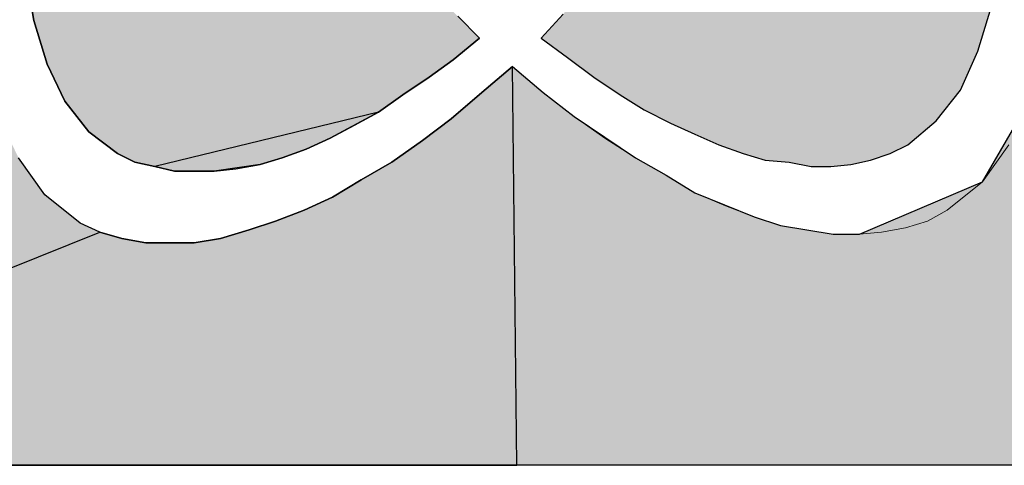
# Model space of a CAD drawing. Header units: millimetres. Extents: x -79464 to -76785, y -3788210 to -3782955.
# Tile 28 of 131: x -78334 to -78320, y -3785153 to -3785147. Entities that reach past the tile are written whole.
import ezdxf

# ---------------------------------------------------------------- set-up
doc = ezdxf.new("R2010")
doc.units = ezdxf.units.MM
doc.header["$LTSCALE"] = 8
doc.header["$MEASUREMENT"] = 0
doc.layers.add('VPM TEMPLATE', color=7, linetype='Continuous')

msp = doc.modelspace()

# ---------------------------------------------------------------- hatches: boundary and pattern name
at = {"layer": 'VPM TEMPLATE'}
for color, points in [(3, [(-78340.807, -3785125.506), (-78340.807, -3785153.105), (-78326.546, -3785153.105), (-78326.609, -3785147.399), (-78327.048, -3785147.773), (-78327.488, -3785148.147), (-78327.896, -3785148.459), (-78328.336, -3785148.771), (-78328.776, -3785149.02), (-78329.184, -3785149.27), (-78329.592, -3785149.457), (-78330.001, -3785149.613), (-78330.378, -3785149.738), (-78330.786, -3785149.862), (-78331.163, -3785149.924), (-78331.51, -3785149.924), (-78331.854, -3785149.924), (-78332.201, -3785149.862), (-78332.515, -3785149.768), (-78332.796, -3785149.643), (-78333.3, -3785149.238), (-78333.677, -3785148.708), (-78333.991, -3785148.054), (-78334.211, -3785147.305), (-78334.336, -3785146.431), (-78334.336, -3785145.466), (-78334.274, -3785144.405), (-78334.117, -3785143.282), (-78335.184, -3785142.908), (-78336.127, -3785142.471), (-78336.975, -3785142.003), (-78337.697, -3785141.504), (-78338.263, -3785140.943), (-78338.702, -3785140.382), (-78338.985, -3785139.757), (-78339.079, -3785139.134), (-78339.016, -3785138.511), (-78338.765, -3785137.887), (-78338.357, -3785137.294), (-78337.792, -3785136.733), (-78337.069, -3785136.171), (-78336.221, -3785135.673), (-78335.247, -3785135.236), (-78334.179, -3785134.831), (-78334.399, -3785133.708), (-78334.493, -3785132.617), (-78334.525, -3785131.65), (-78334.431, -3785130.746), (-78334.242, -3785129.966), (-78333.959, -3785129.311), (-78334.242, -3785129.966), (-78333.959, -3785129.311), (-78333.551, -3785128.781), (-78333.049, -3785128.376), (-78332.766, -3785128.22), (-78332.452, -3785128.126), (-78332.138, -3785128.064), (-78331.791, -3785128.032), (-78331.447, -3785128.032), (-78331.069, -3785128.095), (-78330.692, -3785128.188), (-78330.284, -3785128.282), (-78329.875, -3785128.469), (-78329.467, -3785128.657), (-78329.027, -3785128.874), (-78328.587, -3785129.124), (-78328.148, -3785129.404), (-78327.708, -3785129.748), (-78327.268, -3785130.09), (-78326.797, -3785130.464), (-78326.852, -3785125.506)]), (3, [(-78312.316, -3785153.105), (-78340.807, -3785153.105), (-78332.515, -3785149.768), (-78332.201, -3785149.862), (-78331.854, -3785149.924), (-78331.163, -3785149.924), (-78330.786, -3785149.862), (-78330.378, -3785149.738), (-78330.001, -3785149.613), (-78329.592, -3785149.457), (-78329.184, -3785149.27), (-78328.776, -3785149.02), (-78328.336, -3785148.771), (-78327.896, -3785148.459), (-78327.488, -3785148.147), (-78327.048, -3785147.773), (-78326.609, -3785147.399), (-78326.169, -3785147.773), (-78325.729, -3785148.115), (-78324.85, -3785148.708), (-78324.41, -3785148.957), (-78324.002, -3785149.208), (-78323.153, -3785149.55), (-78322.777, -3785149.675), (-78322.023, -3785149.8), (-78321.646, -3785149.8), (-78319.887, -3785149.052), (-78319.196, -3785147.866), (-78318.945, -3785146.182), (-78318.945, -3785145.215), (-78319.259, -3785143.033), (-78318.191, -3785142.627), (-78316.399, -3785141.661), (-78315.708, -3785141.131), (-78315.143, -3785140.538), (-78314.703, -3785139.945), (-78314.358, -3785138.698), (-78314.452, -3785138.074), (-78314.923, -3785137.201), (-78315.457, -3785136.639), (-78315.74, -3785136.359), (-78316.085, -3785136.078), (-78316.462, -3785135.829), (-78316.87, -3785135.58), (-78317.31, -3785135.361), (-78317.781, -3785135.143), (-78318.285, -3785134.924), (-78318.819, -3785134.737), (-78319.384, -3785134.55), (-78319.196, -3785133.427), (-78319.102, -3785132.367), (-78319.133, -3785131.432), (-78319.227, -3785130.559), (-78319.447, -3785129.778), (-78319.761, -3785129.155), (-78320.169, -3785128.625), (-78320.672, -3785128.22), (-78321.269, -3785128.001), (-78321.583, -3785127.939), (-78322.274, -3785127.939), (-78322.651, -3785128.001), (-78323.028, -3785128.095), (-78323.405, -3785128.22), (-78323.813, -3785128.406), (-78324.221, -3785128.594), (-78324.63, -3785128.813), (-78325.069, -3785129.092), (-78325.509, -3785129.404), (-78325.918, -3785129.716), (-78326.357, -3785130.09), (-78326.797, -3785130.464), (-78327.268, -3785130.09), (-78327.708, -3785129.748), (-78328.148, -3785129.404), (-78328.587, -3785129.124), (-78329.027, -3785128.874), (-78329.875, -3785128.469), (-78330.284, -3785128.282), (-78331.069, -3785128.095), (-78331.447, -3785128.032), (-78331.791, -3785128.032), (-78332.452, -3785128.126), (-78332.766, -3785128.22), (-78333.049, -3785128.376), (-78333.551, -3785128.781), (-78333.959, -3785129.311), (-78340.807, -3785125.506), (-78312.316, -3785125.506)]), (7, [(-78322.337, -3785148.833), (-78322.054, -3785148.833), (-78321.771, -3785148.801), (-78321.489, -3785148.74), (-78321.206, -3785148.645), (-78320.955, -3785148.521), (-78320.546, -3785148.178), (-78320.201, -3785147.741), (-78319.95, -3785147.18), (-78319.761, -3785146.557), (-78319.667, -3785145.808), (-78319.636, -3785145.029), (-78319.698, -3785144.155), (-78319.855, -3785143.22), (-78320.295, -3785143.345), (-78320.735, -3785143.469), (-78321.206, -3785143.594), (-78321.646, -3785143.687), (-78322.117, -3785143.78), (-78322.619, -3785143.875), (-78323.122, -3785143.936), (-78323.625, -3785143.968), (-78323.939, -3785144.405), (-78324.253, -3785144.81), (-78324.598, -3785145.215), (-78324.912, -3785145.59), (-78325.227, -3785145.964), (-78325.572, -3785146.307), (-78325.886, -3785146.65), (-78326.2, -3785146.994), (-78325.823, -3785147.273), (-78325.446, -3785147.554), (-78325.069, -3785147.804), (-78324.724, -3785148.022), (-78324.347, -3785148.21), (-78324.002, -3785148.366), (-78323.656, -3785148.521), (-78323.31, -3785148.645), (-78322.996, -3785148.74), (-78322.651, -3785148.771)]), (3, [(-78319.761, -3785146.557), (-78319.667, -3785145.808), (-78319.636, -3785145.029), (-78319.698, -3785144.155), (-78319.855, -3785143.22), (-78320.295, -3785143.345), (-78320.735, -3785143.469), (-78321.206, -3785143.594), (-78321.646, -3785143.687), (-78322.117, -3785143.78), (-78322.619, -3785143.875), (-78323.122, -3785143.936), (-78323.625, -3785143.968), (-78323.939, -3785144.405), (-78324.253, -3785144.81), (-78324.598, -3785145.215), (-78324.912, -3785145.59), (-78325.227, -3785145.964), (-78325.572, -3785146.307), (-78325.886, -3785146.65), (-78326.2, -3785146.994), (-78325.823, -3785147.273), (-78325.446, -3785147.554), (-78325.069, -3785147.804), (-78324.724, -3785148.022), (-78324.347, -3785148.21), (-78324.002, -3785148.366), (-78323.656, -3785148.521), (-78323.31, -3785148.645), (-78322.996, -3785148.74), (-78322.651, -3785148.771), (-78322.337, -3785148.833), (-78322.054, -3785148.833), (-78321.771, -3785148.801), (-78321.489, -3785148.74), (-78321.206, -3785148.645), (-78320.955, -3785148.521), (-78320.546, -3785148.178), (-78320.201, -3785147.741), (-78319.95, -3785147.18)]), (3, [(-78332.011, -3785148.771), (-78332.262, -3785148.645), (-78332.672, -3785148.334), (-78333.017, -3785147.898), (-78333.267, -3785147.368), (-78333.457, -3785146.743), (-78333.583, -3785146.026), (-78333.645, -3785145.247), (-78333.614, -3785144.373), (-78333.52, -3785143.469), (-78333.049, -3785143.563), (-78332.576, -3785143.687), (-78332.105, -3785143.78), (-78331.634, -3785143.843), (-78331.133, -3785143.936), (-78330.629, -3785143.999), (-78330.126, -3785144.062), (-78329.624, -3785144.124), (-78329.31, -3785144.529), (-78328.996, -3785144.935), (-78328.682, -3785145.308), (-78328.336, -3785145.683), (-78328.022, -3785146.026), (-78327.708, -3785146.369), (-78327.394, -3785146.682), (-78327.08, -3785146.994), (-78327.457, -3785147.305), (-78327.802, -3785147.554), (-78328.179, -3785147.804), (-78328.525, -3785148.054), (-78329.216, -3785148.427), (-78329.561, -3785148.584), (-78329.907, -3785148.708), (-78330.221, -3785148.801), (-78330.88, -3785148.896), (-78331.447, -3785148.896), (-78331.728, -3785148.833)]), (7, [(-78331.447, -3785148.896), (-78330.88, -3785148.896), (-78330.566, -3785148.864), (-78330.221, -3785148.801), (-78329.907, -3785148.708), (-78329.561, -3785148.584), (-78329.216, -3785148.427), (-78328.87, -3785148.24), (-78328.525, -3785148.054), (-78331.728, -3785148.833)])]:
    msp.add_hatch(color=color, dxfattribs=at).paths.add_polyline_path(points, flags=0)

# ---------------------------------------------------------------- linework, layer by layer
at = {"layer": 'VPM TEMPLATE', "color": 7, "lineweight": 18}
for p, q in [((-78326.609, -3785147.399), (-78327.048, -3785147.773)), ((-78326.169, -3785147.773), (-78326.609, -3785147.399)), ((-78327.048, -3785147.773), (-78327.488, -3785148.147)), ((-78325.729, -3785148.115), (-78326.169, -3785147.773)), ((-78328.525, -3785148.054), (-78329.216, -3785148.427)), ((-78327.488, -3785148.147), (-78327.896, -3785148.459)), ((-78325.289, -3785148.427), (-78325.729, -3785148.115)), ((-78327.896, -3785148.459), (-78328.336, -3785148.771)), ((-78324.85, -3785148.708), (-78325.289, -3785148.427)), ((-78319.51, -3785148.521), (-78319.887, -3785149.052)), ((-78333.3, -3785149.238), (-78333.677, -3785148.708)), ((-78329.907, -3785148.708), (-78330.221, -3785148.801)), ((-78328.336, -3785148.771), (-78328.776, -3785149.02)), ((-78324.41, -3785148.957), (-78324.85, -3785148.708)), ((-78331.728, -3785148.833), (-78331.447, -3785148.896)), ((-78331.447, -3785148.896), (-78331.163, -3785148.896)), ((-78331.163, -3785148.896), (-78330.88, -3785148.896)), ((-78330.88, -3785148.896), (-78330.566, -3785148.864)), ((-78330.566, -3785148.864), (-78330.221, -3785148.801)), ((-78328.776, -3785149.02), (-78329.184, -3785149.27)), ((-78324.002, -3785149.208), (-78324.41, -3785148.957)), ((-78319.887, -3785149.052), (-78320.389, -3785149.457)), ((-78332.796, -3785149.643), (-78333.3, -3785149.238)), ((-78329.184, -3785149.27), (-78329.592, -3785149.457)), ((-78323.562, -3785149.394), (-78324.002, -3785149.208)), ((-78329.592, -3785149.457), (-78330.001, -3785149.613)), ((-78323.153, -3785149.55), (-78323.562, -3785149.394)), ((-78320.389, -3785149.457), (-78320.672, -3785149.613)), ((-78330.001, -3785149.613), (-78330.378, -3785149.738)), ((-78322.777, -3785149.675), (-78323.153, -3785149.55)), ((-78320.672, -3785149.613), (-78320.986, -3785149.706)), ((-78332.515, -3785149.768), (-78332.796, -3785149.643)), ((-78330.378, -3785149.738), (-78330.786, -3785149.862)), ((-78322.4, -3785149.738), (-78322.777, -3785149.675)), ((-78322.023, -3785149.8), (-78322.4, -3785149.738)), ((-78320.986, -3785149.706), (-78321.332, -3785149.768)), ((-78332.201, -3785149.862), (-78332.515, -3785149.768)), ((-78331.854, -3785149.924), (-78332.201, -3785149.862)), ((-78330.786, -3785149.862), (-78331.163, -3785149.924)), ((-78321.646, -3785149.8), (-78322.023, -3785149.8)), ((-78321.332, -3785149.768), (-78321.646, -3785149.8)), ((-78331.51, -3785149.924), (-78331.854, -3785149.924)), ((-78331.163, -3785149.924), (-78331.51, -3785149.924)), ((-78340.807, -3785153.105), (-78312.316, -3785153.105))]:
    msp.add_line(p, q, dxfattribs=at)
at = {"layer": 'VPM TEMPLATE', "color": 7}
for points in [[(-78332.011, -3785148.771), (-78332.262, -3785148.645), (-78332.672, -3785148.334), (-78333.017, -3785147.898), (-78333.267, -3785147.368), (-78333.457, -3785146.743), (-78333.583, -3785146.026)], [(-78333.583, -3785146.026), (-78333.457, -3785146.743), (-78333.267, -3785147.368), (-78333.017, -3785147.898), (-78332.672, -3785148.334), (-78332.262, -3785148.645), (-78332.011, -3785148.771), (-78331.728, -3785148.833), (-78331.447, -3785148.896), (-78331.163, -3785148.896), (-78330.88, -3785148.896), (-78330.566, -3785148.864), (-78330.221, -3785148.801), (-78329.907, -3785148.708), (-78329.561, -3785148.584), (-78329.216, -3785148.427), (-78328.87, -3785148.24), (-78328.525, -3785148.054), (-78328.179, -3785147.804), (-78327.802, -3785147.554), (-78327.457, -3785147.305), (-78327.08, -3785146.994), (-78327.394, -3785146.682)], [(-78332.011, -3785148.771), (-78332.262, -3785148.645), (-78332.672, -3785148.334), (-78333.017, -3785147.898), (-78333.267, -3785147.368), (-78333.457, -3785146.743), (-78333.583, -3785146.026)], [(-78325.886, -3785146.65), (-78326.2, -3785146.994), (-78325.823, -3785147.273), (-78325.446, -3785147.554), (-78325.069, -3785147.804), (-78324.724, -3785148.022), (-78324.347, -3785148.21), (-78324.002, -3785148.366), (-78323.656, -3785148.521), (-78323.31, -3785148.645), (-78322.996, -3785148.74), (-78322.651, -3785148.771), (-78322.337, -3785148.833), (-78322.054, -3785148.833), (-78321.771, -3785148.801), (-78321.489, -3785148.74), (-78321.206, -3785148.645), (-78320.955, -3785148.521), (-78320.546, -3785148.178), (-78320.201, -3785147.741), (-78319.95, -3785147.18), (-78319.761, -3785146.557)], [(-78327.394, -3785146.682), (-78327.08, -3785146.994), (-78327.457, -3785147.305), (-78327.802, -3785147.554), (-78328.179, -3785147.804), (-78328.525, -3785148.054), (-78331.728, -3785148.833), (-78332.011, -3785148.771)], [(-78327.394, -3785146.682), (-78327.08, -3785146.994), (-78327.457, -3785147.305), (-78327.802, -3785147.554), (-78328.179, -3785147.804), (-78328.525, -3785148.054), (-78331.728, -3785148.833), (-78332.011, -3785148.771)]]:
    msp.add_lwpolyline(points, dxfattribs=at)
at = {"layer": 'VPM TEMPLATE', "color": 3}
for points in [[(-78332.011, -3785148.771), (-78332.262, -3785148.645), (-78332.672, -3785148.334), (-78333.017, -3785147.898), (-78333.267, -3785147.368), (-78333.457, -3785146.743), (-78333.583, -3785146.026)], [(-78325.886, -3785146.65), (-78326.2, -3785146.994), (-78325.823, -3785147.273), (-78325.446, -3785147.554), (-78325.069, -3785147.804), (-78324.724, -3785148.022), (-78324.347, -3785148.21), (-78324.002, -3785148.366), (-78323.656, -3785148.521), (-78323.31, -3785148.645), (-78322.996, -3785148.74), (-78322.651, -3785148.771), (-78322.337, -3785148.833), (-78322.054, -3785148.833), (-78321.771, -3785148.801), (-78321.489, -3785148.74), (-78321.206, -3785148.645), (-78320.955, -3785148.521), (-78320.546, -3785148.178), (-78320.201, -3785147.741), (-78319.95, -3785147.18), (-78319.761, -3785146.557)], [(-78327.394, -3785146.682), (-78327.08, -3785146.994), (-78327.457, -3785147.305), (-78327.802, -3785147.554), (-78328.179, -3785147.804), (-78328.525, -3785148.054), (-78329.216, -3785148.427), (-78329.561, -3785148.584), (-78329.907, -3785148.708), (-78330.221, -3785148.801), (-78330.88, -3785148.896), (-78331.447, -3785148.896), (-78331.728, -3785148.833), (-78332.011, -3785148.771)], [(-78340.807, -3785153.105), (-78326.546, -3785153.105), (-78326.609, -3785147.399), (-78327.048, -3785147.773), (-78327.488, -3785148.147), (-78327.896, -3785148.459), (-78328.336, -3785148.771), (-78328.776, -3785149.02), (-78329.184, -3785149.27), (-78329.592, -3785149.457), (-78330.001, -3785149.613), (-78330.378, -3785149.738), (-78330.786, -3785149.862), (-78331.163, -3785149.924), (-78331.51, -3785149.924), (-78331.854, -3785149.924), (-78332.201, -3785149.862), (-78332.515, -3785149.768), (-78332.796, -3785149.643), (-78333.3, -3785149.238), (-78333.677, -3785148.708)], [(-78312.316, -3785153.105), (-78340.807, -3785153.105), (-78332.515, -3785149.768), (-78332.201, -3785149.862), (-78331.854, -3785149.924), (-78331.163, -3785149.924), (-78330.786, -3785149.862), (-78330.378, -3785149.738), (-78330.001, -3785149.613), (-78329.592, -3785149.457), (-78329.184, -3785149.27), (-78328.776, -3785149.02), (-78328.336, -3785148.771), (-78327.896, -3785148.459), (-78327.488, -3785148.147), (-78327.048, -3785147.773), (-78326.609, -3785147.399), (-78326.169, -3785147.773), (-78325.729, -3785148.115), (-78324.85, -3785148.708), (-78324.41, -3785148.957), (-78324.002, -3785149.208), (-78323.153, -3785149.55), (-78322.777, -3785149.675), (-78322.023, -3785149.8), (-78321.646, -3785149.8), (-78319.887, -3785149.052), (-78319.196, -3785147.866)]]:
    msp.add_lwpolyline(points, dxfattribs=at)
at = {"layer": 'VPM TEMPLATE', "color": 7, "lineweight": 9}
for points in [[(-78331.728, -3785148.833), (-78332.011, -3785148.771), (-78332.262, -3785148.645), (-78332.672, -3785148.334), (-78333.017, -3785147.898), (-78333.267, -3785147.368), (-78333.457, -3785146.743), (-78333.583, -3785146.026)], [(-78325.886, -3785146.65), (-78326.2, -3785146.994), (-78325.823, -3785147.273), (-78325.446, -3785147.554), (-78325.069, -3785147.804), (-78324.724, -3785148.022), (-78324.347, -3785148.21), (-78324.002, -3785148.366), (-78323.656, -3785148.521), (-78323.31, -3785148.645), (-78322.996, -3785148.74), (-78322.651, -3785148.771), (-78322.337, -3785148.833), (-78322.054, -3785148.833), (-78321.771, -3785148.801), (-78321.489, -3785148.74), (-78321.206, -3785148.645), (-78320.955, -3785148.521), (-78320.546, -3785148.178), (-78320.201, -3785147.741), (-78319.95, -3785147.18)], [(-78319.95, -3785147.18), (-78319.761, -3785146.557)], [(-78327.394, -3785146.682), (-78327.08, -3785146.994), (-78327.457, -3785147.305), (-78327.802, -3785147.554), (-78328.179, -3785147.804), (-78328.525, -3785148.054)], [(-78328.87, -3785148.24), (-78329.216, -3785148.427), (-78329.561, -3785148.584), (-78329.907, -3785148.708)]]:
    msp.add_lwpolyline(points, dxfattribs=at)

doc.saveas('drawing.dxf')
